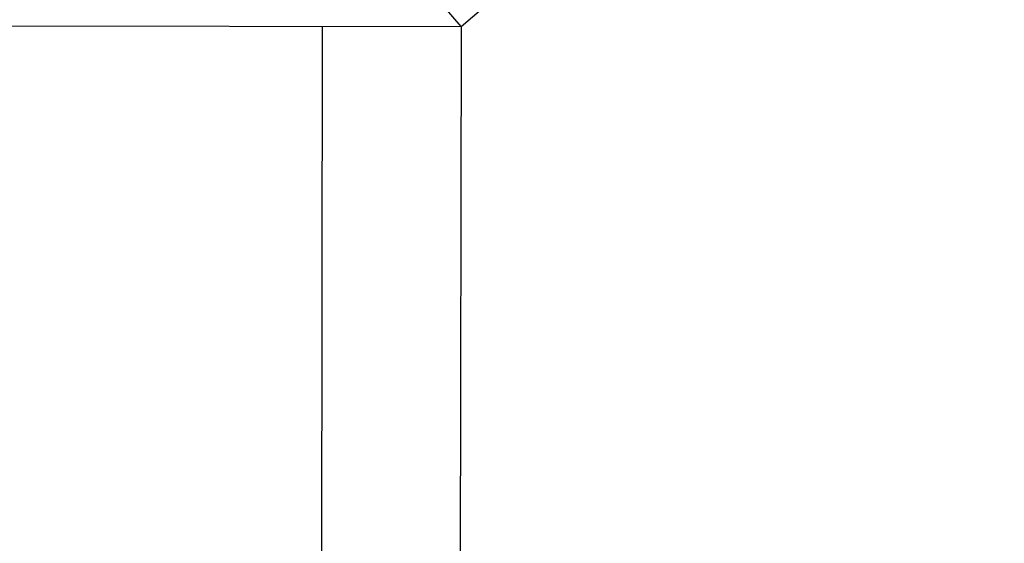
# Model space of a CAD drawing. Header units: metres. Extents: x -912764 to -454925, y -2226138 to -1112338.
# Tile 83 of 256: x -456344.1578 to -456344.087, y -1112967.4217 to -1112967.384. Entities that reach past the tile are written whole.
import ezdxf

# ---------------------------------------------------------------- set-up
doc = ezdxf.new("R2010")
doc.units = ezdxf.units.M
doc.linetypes.add('SOLID', pattern=[0])
doc.layers.add('025-ZSvodidlo', color=1, linetype='Continuous')
doc.layers.add('_NOVÝ STAV', color=1, linetype='Continuous', lineweight=30)
doc.layers.add('_NOVÝ STAV - POPISKY KATASTR', color=7, linetype='Continuous', lineweight=30)

# ---------------------------------------------------------------- blocks, each defined once
blk = doc.blocks.new('A$C021ef3a7')
at = {"layer": '025-ZSvodidlo', "color": 1}
for p, q in [((-0.09274333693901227, 0.2049774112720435), (-0.03458863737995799, 0.2548298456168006)), ((-0.09274333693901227, 0.2049774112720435), (-0.09795000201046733, 0.2110511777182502)), ((-0.2327495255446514, 0.2051846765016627), (-0.09274333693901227, 0.2049774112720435)), ((-0.1027496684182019, 0.2049922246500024), (-0.1040983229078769, -0.7009265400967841)), ((-0.09274967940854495, 0.2049774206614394), (-0.0940989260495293, -0.7013413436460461))]:
    blk.add_line(p, q, dxfattribs=at)
blk = doc.blocks.new('A$C4eac8e0d')
at = {"layer": '_NOVÝ STAV', "linetype": 'SOLID'}
blk.add_blockref('A$C021ef3a7', (-0.1978895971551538, 0.8807427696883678), dxfattribs=at)

msp = doc.modelspace()

# ---------------------------------------------------------------- block references
at = {"layer": '_NOVÝ STAV - POPISKY KATASTR', "lineweight": 50}
msp.add_blockref('A$C4eac8e0d', (-456343.8354169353, -1112968.470193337), dxfattribs=at)

doc.saveas('drawing.dxf')
